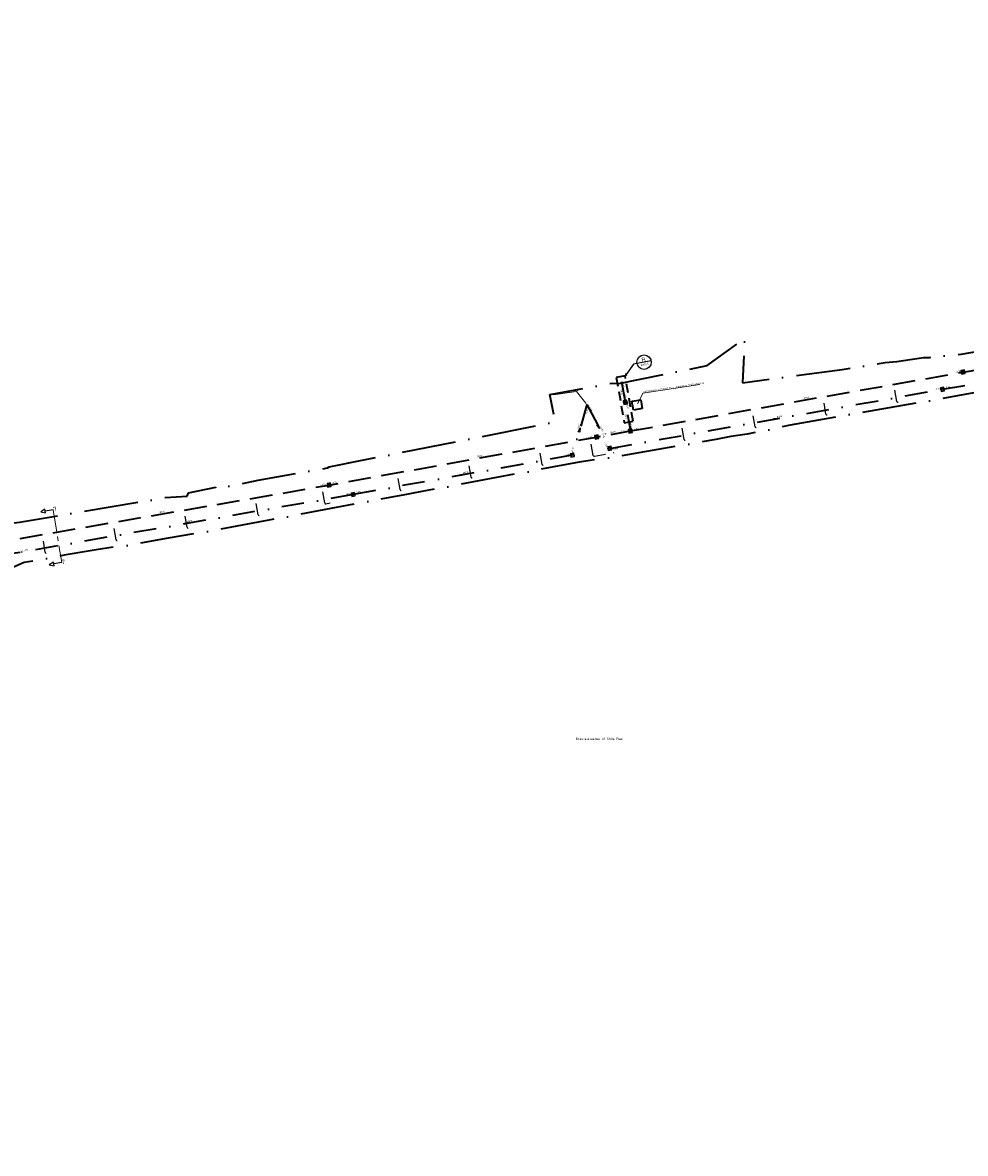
# Model space of a CAD drawing. Header units: metres. Extents: x 0 to 137602, y 0 to 467030.
# Tile 9 of 23: x 134515 to 134724, y 466437 to 466687. Entities that reach past the tile are written whole.
import ezdxf
from ezdxf import colors
from ezdxf.entities.mleader import LeaderData, LeaderLine
from ezdxf.enums import TextEntityAlignment as Align
from ezdxf.math import Vec2, Vec3

# ---------------------------------------------------------------- set-up
doc = ezdxf.new("R2010")
doc.units = ezdxf.units.M
for name, pattern in [('AL-DETAILS', [5.2, 2, -1.2, 2]), ('HIDDENX2', [0.75, 0.5, -0.25]), ('RI-HWA', [7.4, 5, -2.4]), ('RI-HWA_KOLKAANSLUITING', [4.3, 2.5, -1.8]), ('RI-VWA', [11, 5, -3, 0, -3]), ('XX-CENTER', [8, 5, -1, 1, -1]), ('XX-HIDDEN', [4, 2, -2]), ('XX-PROJECTGRENS', [18, 12, -3, 0, -3])]:
    doc.linetypes.add(name, pattern=pattern)
for name, color, linetype, lineweight in [('B-WE-RI-GWA_RIOOLPUT-T18', 10, 'Continuous', 18), ('N-WE-KG-GRENS_PROJECT-G', 7, 'XX-PROJECTGRENS', 35), ('N-WE-OG-BEBOUWING_STRAATNAAM-T25', 7, 'Continuous', 25), ('N-WE-VH-MATERIAALGRENS-G', 7, 'XX-HIDDEN', 35), ('N-WE-VH-VERHARDING-T18', 10, 'Continuous', 18), ('X-XX-AL-VERWIJZING-S', 7, 'Continuous', 25), ('X-XX-AL-VERWIJZING_DETAIL-G', 7, 'AL-DETAILS', 35), ('X-XX-AL-VERWIJZING_DOORSNEDE-G', 7, 'XX-CENTER', 18)]:
    doc.layers.add(name, color=color, linetype=linetype, lineweight=lineweight)
for name, color, linetype, lineweight, true_color in [('N-WE-RI-HWA_KOLKAANSLUITING-G', 150, 'RI-HWA_KOLKAANSLUITING', 25, 0x007fff), ('N-WE-RI-HWA_RIOOLPUT_INSPECTIEPUT_BETON-S', 150, 'Continuous', 25, 0x007fff), ('N-WE-RI-HWA_RIOOLPUT_OVERSTORTPUT_BETON-S', 150, 'Continuous', 25, 0x007fff), ('N-WE-RI-HWA_STROOMRICHTING-S', 150, 'Continuous', 25, 0x007fff), ('N-WE-RI-HWA_TRANSPORTLEIDING-G', 150, 'RI-HWA', 35, 0x007fff), ('N-WE-RI-VWA-G', 20, 'RI-VWA', 35, 0xff3f00), ('N-WE-RI-VWA_RIOOLPUT_INSPECTIEPUT-S', 20, 'Continuous', 25, 0xff3f00), ('N-WE-RI-VWA_STROOMRICHTING-S', 20, 'Continuous', 25, 0xff3f00)]:
    doc.layers.add(name, color=color, linetype=linetype, lineweight=lineweight, true_color=true_color)
doc.styles.add('NLCS-ISO', font='NLCS-ISO.ttf')
doc.styles.add('NLCS-ISO-M200-T18', font='NLCS-ISO.ttf', dxfattribs={"height": 0.36})
doc.styles.add('NLCS-ISO-M200-T25', font='NLCS-ISO.ttf', dxfattribs={"height": 0.5})

# ---------------------------------------------------------------- blocks, each defined once
blk = doc.blocks.new('SAL-VERWIJZING_DOORSNEDE_LINKS-SO')
for p, q in [((-9, 2), (-14, 0)), ((-14, 0), (-9, -2)), ((-9, -2), (-9, 2)), ((0, 0), (-9, 0))]:
    blk.add_line(p, q)
at = {"lineweight": 50, "style": 'NLCS-ISO'}
blk.add_attdef('...', text='', height=5, dxfattribs=at).set_placement((0, 0.5), align=Align.MIDDLE_LEFT)
blk = doc.blocks.new('N-SRI-PUT_BETON-SO')
blk.add_hatch(color=256).paths.add_polyline_path([(1.4, 1.4, 0.664858), (-2, 0), (-2, 0, 0.196534), (-1.4, -1.4)])
at = {"lineweight": -3, "flags": 128}
blk.add_lwpolyline([(2, -2), (2, 2), (-2, 2), (-2, -2)], close=True, dxfattribs=at)
at = {"lineweight": -3}
blk.add_circle((0, 0), 2, dxfattribs=at)
blk = doc.blocks.new('*U162')
at = {"ltscale": 0.1}
blk.add_hatch(color=256, dxfattribs=at).paths.add_polyline_path([(2.5, 0), (-2.5, -0.8), (-2.5, 0.8)])
at = {"ltscale": 0.1, "flags": 128}
blk.add_lwpolyline([(2.5, 0), (-2.5, -0.8), (-2.5, 0.8)], close=True, dxfattribs=at)
at = {"ltscale": 0.1, "style": 'NLCS-ISO'}
for tag, p in [('MAT', (-1, 0.5)), ('BOBL', (-178.7, -3.2))]:
    blk.add_attdef(tag, text='', height=1.8, dxfattribs=at).set_placement(p, align=Align.BOTTOM_RIGHT)
for tag, p in [('DIA', (1, 0.5)), ('BOBR', (179.1, 0))]:
    blk.add_attdef(tag, text='', height=1.8, dxfattribs=at).set_placement(p, align=Align.BOTTOM_LEFT)
blk.add_attdef('JVA', text='', height=1.8, dxfattribs=at).set_placement((0, -1), align=Align.TOP_CENTER)
blk = doc.blocks.new('*U163')
at = {"ltscale": 0.1}
blk.add_hatch(color=256, dxfattribs=at).paths.add_polyline_path([(2.5, 0), (-2.5, -0.8), (-2.5, 0.8)])
at = {"ltscale": 0.1, "flags": 128}
blk.add_lwpolyline([(2.5, 0), (-2.5, -0.8), (-2.5, 0.8)], close=True, dxfattribs=at)
at = {"ltscale": 0.1, "style": 'NLCS-ISO'}
for tag, p in [('BOBL', (-18.7, 0)), ('MAT', (-1, 0.5))]:
    blk.add_attdef(tag, text='', height=1.8, dxfattribs=at).set_placement(p, align=Align.BOTTOM_RIGHT)
for tag, p in [('DIA', (1, 0.5)), ('BOBR', (18.9, -3.2))]:
    blk.add_attdef(tag, text='', height=1.8, dxfattribs=at).set_placement(p, align=Align.BOTTOM_LEFT)
blk.add_attdef('JVA', text='', height=1.8, dxfattribs=at).set_placement((0, -1), align=Align.TOP_CENTER)
blk = doc.blocks.new('*U164')
at = {"ltscale": 0.1}
blk.add_hatch(color=256, dxfattribs=at).paths.add_polyline_path([(2.5, 0), (-2.5, -0.8), (-2.5, 0.8)])
at = {"ltscale": 0.1, "flags": 128}
blk.add_lwpolyline([(2.5, 0), (-2.5, -0.8), (-2.5, 0.8)], close=True, dxfattribs=at)
at = {"ltscale": 0.1, "style": 'NLCS-ISO'}
for tag, p in [('BOBL', (-178.8, 0)), ('MAT', (-1, 0.5))]:
    blk.add_attdef(tag, text='', height=1.8, dxfattribs=at).set_placement(p, align=Align.BOTTOM_RIGHT)
for tag, p in [('DIA', (1, 0.5)), ('BOBR', (179.1, 0))]:
    blk.add_attdef(tag, text='', height=1.8, dxfattribs=at).set_placement(p, align=Align.BOTTOM_LEFT)
blk.add_attdef('JVA', text='', height=1.8, dxfattribs=at).set_placement((0, -1), align=Align.TOP_CENTER)
blk = doc.blocks.new('*U168')
at = {"ltscale": 0.1}
blk.add_hatch(color=256, dxfattribs=at).paths.add_polyline_path([(2.5, 0), (-2.5, -0.8), (-2.5, 0.8)])
at = {"ltscale": 0.1, "flags": 128}
blk.add_lwpolyline([(2.5, 0), (-2.5, -0.8), (-2.5, 0.8)], close=True, dxfattribs=at)
at = {"ltscale": 0.1, "style": 'NLCS-ISO'}
for tag, p in [('BOBL', (-20.5, 0)), ('MAT', (-1, 0.5))]:
    blk.add_attdef(tag, text='', height=1.8, dxfattribs=at).set_placement(p, align=Align.BOTTOM_RIGHT)
for tag, p in [('DIA', (1, 0.5)), ('BOBR', (18.9, -3.2))]:
    blk.add_attdef(tag, text='', height=1.8, dxfattribs=at).set_placement(p, align=Align.BOTTOM_LEFT)
blk.add_attdef('JVA', text='', height=1.8, dxfattribs=at).set_placement((0, -1), align=Align.TOP_CENTER)
blk = doc.blocks.new('*U173')
at = {"ltscale": 0.1}
blk.add_hatch(color=256, dxfattribs=at).paths.add_polyline_path([(2.5, 0), (-2.5, -0.8), (-2.5, 0.8)])
at = {"ltscale": 0.1, "flags": 128}
blk.add_lwpolyline([(2.5, 0), (-2.5, -0.8), (-2.5, 0.8)], close=True, dxfattribs=at)
at = {"ltscale": 0.1, "style": 'NLCS-ISO'}
for tag, p in [('BOBL', (-114.9, 0)), ('MAT', (-1, 0.5))]:
    blk.add_attdef(tag, text='', height=1.8, dxfattribs=at).set_placement(p, align=Align.BOTTOM_RIGHT)
for tag, p in [('DIA', (1, 0.5)), ('BOBR', (115.1, 0))]:
    blk.add_attdef(tag, text='', height=1.8, dxfattribs=at).set_placement(p, align=Align.BOTTOM_LEFT)
blk.add_attdef('JVA', text='', height=1.8, dxfattribs=at).set_placement((0, -1), align=Align.TOP_CENTER)
blk = doc.blocks.new('*U172')
at = {"ltscale": 0.1}
blk.add_hatch(color=256, dxfattribs=at).paths.add_polyline_path([(2.5, 0), (-2.5, -0.8), (-2.5, 0.8)])
at = {"ltscale": 0.1, "flags": 128}
blk.add_lwpolyline([(2.5, 0), (-2.5, -0.8), (-2.5, 0.8)], close=True, dxfattribs=at)
at = {"ltscale": 0.1, "style": 'NLCS-ISO'}
for tag, p in [('BOBL', (-178.8, 0)), ('MAT', (-1, 0.5))]:
    blk.add_attdef(tag, text='', height=1.8, dxfattribs=at).set_placement(p, align=Align.BOTTOM_RIGHT)
for tag, p in [('DIA', (1, 0.5)), ('BOBR', (179.1, 0))]:
    blk.add_attdef(tag, text='', height=1.8, dxfattribs=at).set_placement(p, align=Align.BOTTOM_LEFT)
blk.add_attdef('JVA', text='', height=1.8, dxfattribs=at).set_placement((0, -1), align=Align.TOP_CENTER)
blk = doc.blocks.new('N-SRI-PUT_OVERSTORT-SO')
at = {"ltscale": 0.1}
blk.add_hatch(color=256, dxfattribs=at).paths.add_polyline_path([(0, 2), (-2, 0), (2, 0)])
for p, q in [((0, 2), (-2, 0)), ((0, 2), (0, -2)), ((0, 2), (2, 0)), ((2, 0), (-2, 0))]:
    blk.add_line(p, q, dxfattribs=at)
at = {"lineweight": -3, "flags": 128}
blk.add_lwpolyline([(-2, -2), (2, -2), (2, 2), (-2, 2)], close=True, dxfattribs=at)
at = {"ltscale": 0.1, "flags": 128}
blk.add_lwpolyline([(0, 2), (-2, 0), (2, 0)], close=True, dxfattribs=at)
at = {"linetype": 'HIDDENX2', "lineweight": -3, "ltscale": 0.25}
blk.add_circle((0, 0), 2, dxfattribs=at)
blk = doc.blocks.new('SAL-VERWIJZING_DETAIL_LINKSONDER-SO')
for p, q in [((0.7, 2.1), (0, 0)), ((0, 0), (2.1, 0.7)), ((2.1, 0.7), (0.7, 2.1)), ((11.3, 11.3), (1.4, 1.4)), ((31.3, 11.3), (11.3, 11.3))]:
    blk.add_line(p, q)
blk.add_circle((23.3, 11.3), 8)
at = {"lineweight": 50, "style": 'NLCS-ISO'}
blk.add_attdef('...', text='', height=5, dxfattribs=at).set_placement((23.3, 10), align=Align.BOTTOM_CENTER)
at = {"lineweight": 25, "style": 'NLCS-ISO'}
blk.add_attdef('..', text='', height=2.5, dxfattribs=at).set_placement((23.3, 10.1), align=Align.TOP_CENTER)
blk = doc.blocks.new('*U384')
at = {"ltscale": 0.1, "insert": (0, 1.2), "char_height": 1.8, "attachment_point": 8, "style": 'NLCS-ISO'}
blk.add_mtext_dynamic_manual_height_columns('%%C600', width=10.634, gutter_width=1.8, heights=[0], dxfattribs=at)
at = {"ltscale": 0.1, "style": 'NLCS-ISO'}
blk.add_attdef('BOBL', text='', height=1.8, dxfattribs=at).set_placement((-190.2, 0), align=Align.BOTTOM_RIGHT)
blk.add_attdef('BOBR', text='', height=1.8, dxfattribs=at).set_placement((167.7, 0), align=Align.BOTTOM_LEFT)
blk = doc.blocks.new('*U387')
at = {"ltscale": 0.1, "insert": (0, 1.2), "char_height": 1.8, "attachment_point": 8, "style": 'NLCS-ISO'}
blk.add_mtext_dynamic_manual_height_columns('%%C600', width=10.634, gutter_width=1.8, heights=[0], dxfattribs=at)
at = {"ltscale": 0.1, "style": 'NLCS-ISO'}
blk.add_attdef('BOBL', text='', height=1.8, dxfattribs=at).set_placement((-7.2, 0), align=Align.BOTTOM_RIGHT)
blk.add_attdef('BOBR', text='', height=1.8, dxfattribs=at).set_placement((7.5, 0), align=Align.BOTTOM_LEFT)
blk = doc.blocks.new('*U388')
at = {"ltscale": 0.1, "insert": (0, 1.2), "char_height": 1.8, "attachment_point": 8, "style": 'NLCS-ISO'}
blk.add_mtext_dynamic_manual_height_columns('%%C600', width=10.634, gutter_width=1.8, heights=[0], dxfattribs=at)
at = {"ltscale": 0.1, "style": 'NLCS-ISO'}
blk.add_attdef('BOBL', text='', height=1.8, dxfattribs=at).set_placement((-3, -3.2), align=Align.BOTTOM_RIGHT)
blk.add_attdef('BOBR', text='', height=1.8, dxfattribs=at).set_placement((5.1, -3.2), align=Align.BOTTOM_LEFT)
blk = doc.blocks.new('*U389')
at = {"ltscale": 0.1, "insert": (0, 1.2), "char_height": 1.8, "attachment_point": 8, "style": 'NLCS-ISO'}
blk.add_mtext_dynamic_manual_height_columns('%%C600', width=10.634, gutter_width=1.8, heights=[0], dxfattribs=at)
at = {"ltscale": 0.1, "style": 'NLCS-ISO'}
blk.add_attdef('BOBL', text='', height=1.8, dxfattribs=at).set_placement((-7.2, -3.2), align=Align.BOTTOM_RIGHT)
blk.add_attdef('BOBR', text='', height=1.8, dxfattribs=at).set_placement((7.5, -3.2), align=Align.BOTTOM_LEFT)

msp = doc.modelspace()

# ---------------------------------------------------------------- linework, layer by layer
at = {"layer": 'N-WE-KG-GRENS_PROJECT-G', "flags": 128}
msp.add_lwpolyline([(133942.152, 466524.013), (133955.533, 466522.507), (133956.145, 466521.626), (133962.811, 466521.355), (133963.543, 466522.67), (133965.054, 466522.563), (133965.551, 466521.193), (133981.5, 466520.334), (133981.565, 466520.896), (133982.028, 466520.86), (133994.134, 466520.33), (133994.151, 466519.671), (134009.067, 466519.478), (134013.911, 466519.512), (134027.732, 466519.636), (134028.693, 466519.554), (134034.796, 466519.611), (134050.86, 466519.659), (134068.501, 466520.152), (134071.254, 466520.237), (134077.26, 466520.692), (134094.041, 466522.635), (134101.385, 466523.282), (134101.428, 466523.91), (134128.995, 466527.092), (134141.938, 466528.627), (134148.421, 466529.392), (134148.476, 466529.087), (134157.108, 466530.24), (134157.762, 466530.339), (134157.953, 466529.076), (134163.706, 466529.946), (134172.69, 466531.055), (134201.838, 466535.069), (134202.197, 466534.878), (134203.304, 466535.042), (134208.161, 466535.722), (134214.682, 466536.673), (134215.15, 466536.846), (134235.766, 466539.754), (134239.587, 466540.449), (134251.117, 466542.218), (134251.536, 466542.09), (134264.479, 466543.833), (134264.487, 466544.317), (134273.56, 466545.641), (134273.608, 466545.287), (134285.679, 466546.863), (134299.118, 466548.971), (134309.192, 466550.345), (134329.805, 466553.659), (134341.526, 466555.206), (134346.97, 466556.112), (134351.977, 466556.025), (134358.949, 466556.887), (134359.186, 466557.313), (134365.426, 466557.917), (134389.225, 466560.758), (134395.395, 466561.519), (134400.633, 466562.019), (134418.638, 466563.907), (134426.404, 466566.343), (134432.472, 466567.14), (134437.532, 466567.422), (134444.848, 466568.25), (134448.277, 466568.388), (134484.594, 466572.762), (134486.539, 466572.966), (134490.599, 466573.546), (134498.499, 466574.536), (134514.318, 466576.701), (134542.397, 466581.367), (134546.702, 466582.122), (134551.593, 466582.441), (134551.871, 466583.179), (134557.906, 466584.406), (134558.276, 466584.115), (134567.36, 466586.004), (134582.717, 466588.715), (134583.108, 466588.972), (134590.444, 466590.398), (134630.038, 466598.271), (134633.264, 466598.923), (134632.087, 466604.993), (134646.051, 466607.537), (134647.414, 466607.429), (134666.972, 466611.405), (134675.342, 466617.463), (134674.819, 466607.593), (134696.995, 466610.537), (134702.172, 466611.327), (134706.525, 466612.071), (134709.085, 466612.323), (134712.087, 466612.776), (134715, 466613.203), (134716.349, 466613.229), (134723.364, 466613.968), (134738.981, 466616.639), (134746.062, 466617.28), (134746.09, 466616.641), (134760.121, 466618.861), (134759.993, 466619.829), (134768.446, 466621.137), (134784.615, 466623.738), (134787.541, 466625.072), (134796.772, 466626.479), (134796.899, 466625.715), (134813.878, 466628.545), (134820.226, 466629.584), (134847.68, 466634.234), (134881.79, 466639.204), (134881.926, 466639.532), (134884.43, 466640.009), (134893.797, 466641.711), (134903.085, 466643.328), (134904.138, 466643.527), (134920.265, 466646.374), (134921.332, 466646.578), (134937.367, 466649.518), (134938.501, 466649.708), (134961.555, 466654.096), (134967.764, 466655.262), (134974.722, 466656.563), (134984.23, 466658.491), (134992.023, 466659.998), (134995.809, 466660.766), (135000.442, 466661.693), (135009.695, 466663.648), (135010.659, 466663.869), (135018.832, 466665.618), (135021.92, 466666.314), (135034.093, 466668.943), (135034.161, 466668.769), (135043.8, 466670.832), (135059.084, 466674.02), (135068.771, 466676.078), (135083.089, 466679.034), (135091.902, 466680.993), (135097.488, 466682.166), (135104.831, 466683.651), (135116.534, 466686.231), (135119.892, 466686.792), (135126.3, 466688.013), (135127.347, 466688.196), (135130.448, 466688.891), (135135.602, 466689.887), (135140.19, 466691.518), (135166.592, 466696.94), (135182.368, 466700.724), (135201.902, 466704.748), (135203.941, 466705.082), (135209.867, 466705.957), (135217.801, 466707.782), (135228.821, 466709.933), (135242.391, 466712.598), (135277.698, 466719.723), (135279.457, 466720.111), (135279.55, 466721.578), (135288.178, 466723.073), (135350.963, 466735.305), (135501.986, 466763.685), (135501.162, 466761.839), (135525.132, 466766.833), (135533.639, 466768.672), (135569.042, 466775.188), (135582.767, 466777.378), (135584.022, 466777.634), (135585.675, 466776.264, 0.0191796), (135652.451, 466792.01), (135652.891, 466793.457), (135660.981, 466795.919), (135661.574, 466796.074), (135664.481, 466796.836), (135665.946, 466796.651), (135673.558, 466799.328), (135680.977, 466801.739), (135687.276, 466804.201), (135692.547, 466806.295), (135705.432, 466809.743), (135712.094, 466810.706), (135728.145, 466817.035), (135760.285, 466825.832), (135773.458, 466829.179), (135789.116, 466834.08), (135813.029, 466842.892), (135823.352, 466846.718), (135839.426, 466852.91), (135860.96, 466860.89), (135867.928, 466863.26), (135895.199, 466872.784), (135899.312, 466861.8), (135873.359, 466852.082), (135873.188, 466848.843), (135867.814, 466846.669), (135856.104, 466842.036), (135847.253, 466838.505), (135830.033, 466832.514), (135818.854, 466828.652), (135812.865, 466826.949), (135808.959, 466825.804), (135805.053, 466824.658), (135770.731, 466814.307), (135766.971, 466812.016), (135761.879, 466808.079), (135757.591, 466807.133), (135743.839, 466803.566), (135724.075, 466798.35), (135721.275, 466798.229), (135720.422, 466801.401), (135715.133, 466799.834), (135698.553, 466794.754), (135698.279, 466793.693), (135686.038, 466790.352), (135686.038, 466789.248), (135686.038, 466787.562), (135681.985, 466786.092), (135677.719, 466785.319), (135623.458, 466770.711), (135607.41, 466767.662), (135584.355, 466763.142), (135577.091, 466761.475), (135570.47, 466760.803), (135524.714, 466753.103), (135522.642, 466752.878), (135515.666, 466751.661), (135498.388, 466748.218), (135460.498, 466741.759), (135438.515, 466737.953), (135402.134, 466731.048), (135401.842, 466732.671), (135396.111, 466731.637), (135390.927, 466730.659), (135374.008, 466727.423), (135342.463, 466720.896), (135337.831, 466720.249), (135332.781, 466719.412), (135316.41, 466716.549), (135312.764, 466716.512), (135301.04, 466714.003), (135296.667, 466713.077), (135288.078, 466711.338), (135288.031, 466710.414), (135288.066, 466708.643), (135283.612, 466707.738), (135244.114, 466700.084), (135242.59, 466702.114), (135218.779, 466697.088), (135216.4, 466696.736), (135207.126, 466694.996), (135197.842, 466693.22), (135196.987, 466690.777), (135188.214, 466689.009), (135186.218, 466690.919), (135157.953, 466685.339), (135157.545, 466682.623), (135152.388, 466681.564), (135151.517, 466683.806), (135135.729, 466680.62), (135134.464, 466677.149), (135128.184, 466675.854), (135125.788, 466678.571), (135109.606, 466675.114), (135107.871, 466673.543), (135107.871, 466672.134), (135099.469, 466670.442), (135080.265, 466666.625), (135079.406, 466666.151), (135069.61, 466664.202), (135057.638, 466661.759), (135035.803, 466657.155), (135033.723, 466658.689), (135013.618, 466654.679), (135014.198, 466652.086), (135012.612, 466651.731), (135012.176, 466654.16), (134999.525, 466651.581), (134981.058, 466648.065), (134978.74, 466647.609), (134978.586, 466647.723), (134973.29, 466646.777), (134967.912, 466645.754), (134966.071, 466645.409), (134952.75, 466642.776), (134952.592, 466643.577), (134951.246, 466643.315), (134944.955, 466642.097), (134940.872, 466641.345), (134939.907, 466640.789), (134925.329, 466637.906), (134925.171, 466637.877), (134925.333, 466636.966), (134925.553, 466635.733), (134922.159, 466635.157), (134921.983, 466636.201), (134920.712, 466635.973), (134906.644, 466633.431), (134906.509, 466633.768), (134899.927, 466632.517), (134896.041, 466630.574), (134862.297, 466626.202), (134861.423, 466623.924), (134854.723, 466622.819), (134853.222, 466624.597), (134834.721, 466621.381), (134818.755, 466618.638), (134803.128, 466616.182), (134801.097, 466614.744), (134787.48, 466613.242), (134768.983, 466610.888), (134755.14, 466609.258), (134754.957, 466609.237), (134754.786, 466610.217), (134731.872, 466606.359), (134713.4, 466603.055), (134699.607, 466600.717), (134685.428, 466598.156), (134675.878, 466596.194), (134672.276, 466595.656), (134668.91, 466595.016), (134645.926, 466591.058), (134638.577, 466590.001), (134611.474, 466584.899), (134601.717, 466583.131), (134600.6, 466582.901), (134592.762, 466581.44), (134575.118, 466578.109), (134569.726, 466577.127), (134558.057, 466574.923), (134547.369, 466573.132), (134538.23, 466571.522), (134531.355, 466570.551), (134524.272, 466569.346), (134519.026, 466568.326), (134515.39, 466567.719), (134505.384, 466563.341), (134500.986, 466562.643), (134495.881, 466561.909), (134495.823, 466562.312), (134492.204, 466563.642), (134484.398, 466562.518), (134478.905, 466561.786), (134469.843, 466560.533), (134464.536, 466559.742), (134456.919, 466558.745), (134448.033, 466557.687), (134433.208, 466556.61), (134412.104, 466554.577), (134407.553, 466554.101), (134387.467, 466551.741), (134381.785, 466550.955), (134364.962, 466548.659), (134360.191, 466548.481), (134354.944, 466547.628), (134324.113, 466542.837), (134319.685, 466541.923), (134312.466, 466540.844), (134307.061, 466539.9), (134305.527, 466540.739), (134283.993, 466537.831), (134278.004, 466536.268), (134260.392, 466533.941), (134253.899, 466532.65), (134244.867, 466531.618), (134227.961, 466528.835), (134196.876, 466524.748), (134191.294, 466524.652), (134189.441, 466519.487), (134180.543, 466523.251), (134138.079, 466517.961), (134135.279, 466517.668), (134120.646, 466515.791), (134115.858, 466514.998), (134094.415, 466512.788), (134094.483, 466512.133), (134077.905, 466510.692), (134056.132, 466509.19), (134043.898, 466509.02), (134033.049, 466509.242), (134023.923, 466509.529), (134011.048, 466510.262), (134011.12, 466510.989), (133978.031, 466511.971), (133977.492, 466511.386), (133976.525, 466511.415), (133970.93, 466511.61), (133940.859, 466512.853), (133936.339, 466513.04), (133926.354, 466513.566), (133918.767, 466513.929), (133914.845, 466514.016), (133909.555, 466514.279), (133907.78, 466514.373), (133898.183, 466514.701), (133889.291, 466514.99), (133877.411, 466515.387), (133865.169, 466516.189), (133858.598, 466516.511), (133853.557, 466516.784), (133840.824, 466517.534), (133833.647, 466517.757), (133833.706, 466517.421), (133832.853, 466517.458), (133826.979, 466517.575), (133808.076, 466518.296), (133803.308, 466518.179), (133802.56, 466518.555), (133780.072, 466520.153), (133779.6, 466519.291), (133774.066, 466519.538), (133773.735, 466520.559), (133740.527, 466522.642), (133713.376, 466524.159), (133705.703, 466524.636), (133705.709, 466526.266), (133685.059, 466527.583), (133660.563, 466529.253), (133639.129, 466529.346), (133622.453, 466530.286), (133616.388, 466530.543), (133614.494, 466530.624), (133604.393, 466531.597), (133597.464, 466531.465), (133574.3, 466531.955), (133566.695, 466531.543), (133561.32, 466531.616), (133554.142, 466531.627), (133545.309, 466531.719), (133535.509, 466531.795), (133530.483, 466531.897), (133499.098, 466532.845), (133498.91, 466530.624), (133497.604, 466522.359), (133448.566, 466524.379), (133448.421, 466522.59), (133414.567, 466524.034), (133414.497, 466533.241), (133401.904, 466533.723), (133353.812, 466535.745), (133352.26, 466536.139), (133333.107, 466536.524), (133333.343, 466545.829), (133369.152, 466544.714), (133381.325, 466544.396), (133400.699, 466543.637), (133404.005, 466543.551), (133435.456, 466542.61), (133435.456, 466542.277), (133451.526, 466541.628), (133467.883, 466541.235), (133477.659, 466542.034), (133509.103, 466541.442), (133515.138, 466541.284), (133519.939, 466540.992), (133525.525, 466540.798), (133532.518, 466540.097), (133548.147, 466539.778), (133548.297, 466540.601), (133555.22, 466540.722), (133564.265, 466540.558), (133565.06, 466540.188), (133570.074, 466540.025), (133574.07, 466539.875), (133576.623, 466539.795), (133577.163, 466540.007), (133601.21, 466539.677), (133602.809, 466541.635), (133610.483, 466541.448), (133611.878, 466539.353), (133618.8, 466539.154), (133622.331, 466538.943), (133622.362, 466539.485), (133627.247, 466539.274), (133627.305, 466538.709), (133642.487, 466537.733), (133654.92, 466537.235), (133674.71, 466536.649), (133674.766, 466536.962), (133682.638, 466536.639), (133685.084, 466535.631), (133701.924, 466534.36), (133703.6, 466534.856), (133708.504, 466534.396), (133731.895, 466532.391), (133737.992, 466531.942), (133749.854, 466530.901), (133752.15, 466530.77), (133756.921, 466530.655), (133767.535, 466530.109), (133779.853, 466530.016), (133787.77, 466529.934), (133810.905, 466528.967), (133832.384, 466528.238), (133837.192, 466527.837), (133897.841, 466525.036)], format="xyb", close=True, dxfattribs=at)
at = {"layer": 'N-WE-RI-HWA_KOLKAANSLUITING-G'}
for points in [[(134709.117, 466603.467), (134708.447, 466607.249)], [(134693.369, 466600.64), (134692.691, 466604.461)], [(134709.117, 466603.467), (134709.128, 466603.408), (134709.133, 466603.378), (134709.206, 466603.327)], [(134709.206, 466603.327), (134709.255, 466603.293), (134709.28, 466603.276), (134709.367, 466603.291)], [(134677.621, 466597.812), (134676.936, 466601.674)], [(134693.369, 466600.64), (134693.379, 466600.581), (134693.385, 466600.551), (134693.458, 466600.5)], [(134693.458, 466600.5), (134693.507, 466600.466), (134693.531, 466600.448), (134693.619, 466600.464)], [(134661.863, 466595.04), (134661.181, 466598.887)], [(134677.621, 466597.812), (134677.631, 466597.753), (134677.636, 466597.724), (134677.709, 466597.673)], [(134677.709, 466597.673), (134677.758, 466597.639), (134677.783, 466597.621), (134677.871, 466597.637)], [(134641.712, 466591.494), (134641.037, 466595.304)], [(134661.863, 466595.04), (134661.873, 466594.981), (134661.878, 466594.952), (134661.951, 466594.901)], [(134661.951, 466594.901), (134662, 466594.866), (134662.025, 466594.849), (134662.113, 466594.865)], [(134630.347, 466589.491), (134629.669, 466593.264)], [(134641.962, 466591.318), (134646.352, 466592.106)], [(134614.598, 466586.67), (134613.92, 466590.437)], [(134630.347, 466589.491), (134630.358, 466589.432), (134630.363, 466589.402), (134630.436, 466589.352)], [(134630.436, 466589.352), (134630.485, 466589.317), (134630.51, 466589.3), (134630.597, 466589.316)], [(134641.712, 466591.494), (134641.723, 466591.435), (134641.728, 466591.405), (134641.801, 466591.354)], [(134641.801, 466591.354), (134641.85, 466591.32), (134641.875, 466591.303), (134641.962, 466591.318)], [(134598.842, 466583.882), (134598.172, 466587.611)], [(134614.598, 466586.67), (134614.608, 466586.611), (134614.614, 466586.582), (134614.687, 466586.531)], [(134582.101, 466580.931), (134581.453, 466584.622)], [(134614.687, 466586.531), (134614.736, 466586.497), (134614.76, 466586.479), (134614.848, 466586.495)], [(134567.33, 466578.325), (134566.672, 466582.069)], [(134598.842, 466583.882), (134598.853, 466583.823), (134598.858, 466583.793), (134598.931, 466583.742)], [(134598.931, 466583.742), (134598.981, 466583.708), (134599.005, 466583.691), (134599.093, 466583.707)], [(134551.573, 466575.546), (134550.906, 466579.346)], [(134582.101, 466580.931), (134582.112, 466580.872), (134582.117, 466580.842), (134582.19, 466580.791)], [(134582.19, 466580.791), (134582.239, 466580.757), (134582.264, 466580.739), (134582.351, 466580.755)], [(134582.351, 466580.755), (134583.336, 466580.928)], [(134567.33, 466578.325), (134567.34, 466578.266), (134567.345, 466578.236), (134567.418, 466578.185)], [(134567.418, 466578.185), (134567.467, 466578.15), (134567.492, 466578.133), (134567.579, 466578.149)], [(134535.816, 466572.767), (134535.139, 466576.622)], [(134551.573, 466575.546), (134551.583, 466575.487), (134551.588, 466575.457), (134551.661, 466575.406)], [(134551.661, 466575.406), (134551.71, 466575.371), (134551.735, 466575.354), (134551.823, 466575.37)], [(134520.061, 466569.991), (134519.425, 466573.908)], [(134535.816, 466572.767), (134535.826, 466572.707), (134535.832, 466572.678), (134535.904, 466572.627)], [(134535.904, 466572.627), (134535.954, 466572.592), (134535.978, 466572.575), (134536.066, 466572.591)], [(134520.061, 466569.991), (134520.071, 466569.931), (134520.076, 466569.902), (134520.148, 466569.85)], [(134520.148, 466569.85), (134520.197, 466569.815), (134520.221, 466569.797), (134520.309, 466569.811)]]:
    msp.add_lwpolyline(points, dxfattribs=at)
at = {"layer": 'N-WE-RI-HWA_TRANSPORTLEIDING-G', "flags": 128}
for points in [[(134649.941, 466596.899), (134723.795, 466609.964), (134797.747, 466622.455), (134871.705, 466634.874), (134945.499, 466648.271), (135019.017, 466663.084), (135092.412, 466678.512), (135115.2, 466683.128)], [(134648, 466607.848), (134648.815, 466603.254), (134649.941, 466596.902)], [(134360.294, 466554.055), (134434.832, 466562.344), (134509.171, 466572.137), (134583.075, 466584.902), (134642.452, 466595.557), (134649.941, 466596.902)]]:
    msp.add_lwpolyline(points, dxfattribs=at)
at = {"layer": 'N-WE-RI-VWA-G'}
for points in [[(134640.313, 466602.75), (134645.377, 466593.046), (134719.225, 466606.139), (134793.167, 466618.695), (134867.109, 466631.244), (134940.914, 466644.575), (135014.464, 466659.232), (135087.847, 466674.715), (135159.405, 466689.153), (135232.919, 466704.01), (135306.488, 466718.586), (135380.068, 466733.109), (135453.857, 466746.506), (135527.766, 466759.251), (135601.55, 466772.668), (135674.172, 466791.316), (135745.999, 466812.902), (135806.035, 466829.971), (135849.995, 466847.124), (135851.605, 466842.824)], [(134640.313, 466602.75), (134637.062, 466591.524), (134588.414, 466582.806), (134514.503, 466569.964), (134440.199, 466559.896), (134365.141, 466552.313)]]:
    msp.add_lwpolyline(points, dxfattribs=at)
at = {"layer": 'N-WE-VH-MATERIAALGRENS-G'}
msp.add_lwpolyline([(134650.304, 466603.501), (134652.277, 466603.828), (134652.604, 466601.855), (134650.631, 466601.528)], close=True, dxfattribs=at)
at = {"layer": 'X-XX-AL-VERWIJZING_DETAIL-G'}
msp.add_lwpolyline([(134646.82, 466608.774), (134648.595, 466598.735), (134650.57, 466599.084), (134648.79, 466609.123)], close=True, dxfattribs=at)
at = {"layer": 'X-XX-AL-VERWIJZING_DOORSNEDE-G'}
msp.add_lwpolyline([(134521.821, 466579.414), (134523.726, 466567.688)], dxfattribs=at)

# ---------------------------------------------------------------- block references
at = {"layer": 'N-WE-RI-HWA_RIOOLPUT_INSPECTIEPUT_BETON-S'}
for p, xscale, yscale, zscale, rotation in [((134723.795, 466609.964), 0.2, 0.2, 0.2, 9.771626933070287), ((134649.941, 466596.902), 0.2, 0.2, 0.2, 10.05392505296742), ((134642.452, 466595.557), 0.1999999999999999, 0.1999999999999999, 0.1999999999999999, 10.05392505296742), ((134583.075, 466584.902), 0.2, 0.2, 0.2, 9.976385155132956)]:
    msp.add_blockref('N-SRI-PUT_BETON-SO', p, dxfattribs=dict(at, xscale=xscale, yscale=yscale, zscale=zscale, rotation=rotation))
at = {"layer": 'N-WE-RI-HWA_RIOOLPUT_OVERSTORTPUT_BETON-S', "xscale": 0.2, "yscale": 0.2, "zscale": 0.2, "rotation": 10.05392505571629}
msp.add_blockref('N-SRI-PUT_OVERSTORT-SO', (134648.815, 466603.254), dxfattribs=at)
at = {"layer": 'N-WE-RI-HWA_STROOMRICHTING-S', "ltscale": 0.1}
for name, p, xscale, yscale, zscale, rotation, values in [('*U384', (134689.1, 466603.826), 0.2, 0.2, 0.2, 10.03206037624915, {'BOBL': '-2.36', 'BOBR': '-2.36'}), ('*U388', (134648.407, 466605.551), 0.2000000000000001, 0.2000000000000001, 0.2000000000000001, 100.0539250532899, {'BOBL': '-1.75', 'BOBR': '-1.75'}), ('*U389', (134649.378, 466600.078), 0.2000000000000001, 0.2000000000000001, 0.2000000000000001, 100.0539250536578, {'BOBL': '-2.36', 'BOBR': '-2.36'}), ('*U387', (134646.196, 466596.229), 0.2, 0.2, 0.2, 10.03206037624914, {'BOBL': '-2.76', 'BOBR': '-2.76'})]:
    msp.add_blockref(name, p, dxfattribs=dict(at, xscale=xscale, yscale=yscale, zscale=zscale, rotation=rotation)).add_auto_attribs(values)
at = {"layer": 'N-WE-RI-VWA_RIOOLPUT_INSPECTIEPUT-S'}
for p, xscale, yscale, zscale, rotation in [((134719.225, 466606.139), 0.1999999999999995, 0.1999999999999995, 0.1999999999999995, 10.05392505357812), ((134637.062, 466591.524), 0.1999999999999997, 0.1999999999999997, 0.1999999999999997, 10.15927440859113), ((134645.377, 466593.046), 0.1999999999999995, 0.1999999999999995, 0.1999999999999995, 10.05392505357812), ((134588.415, 466582.806), 0.1999999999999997, 0.1999999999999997, 0.1999999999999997, 10.15927440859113)]:
    msp.add_blockref('N-SRI-PUT_BETON-SO', p, dxfattribs=dict(at, xscale=xscale, yscale=yscale, zscale=zscale, rotation=rotation))
at = {"layer": 'N-WE-RI-VWA_STROOMRICHTING-S'}
ref = msp.add_blockref('*U164', (134756.196, 466612.417), dxfattribs=dict(at, xscale=0.2, yscale=0.2, zscale=0.2, rotation=9.637543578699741))
ref.add_attrib('DIA', '%%C400', dxfattribs={"layer": '0', "ltscale": 0.1, "height": 0.36, "rotation": 9.63754, "style": 'NLCS-ISO'}).set_placement((134756.376, 466612.549), align=Align.BOTTOM_LEFT)
ref.add_attrib('BOBL', '-1.74', dxfattribs={"layer": '0', "ltscale": 0.1, "height": 0.36, "rotation": 9.63754, "style": 'NLCS-ISO'}).set_placement((134720.936, 466606.429), align=Align.BOTTOM_RIGHT)
ref.add_attrib('BOBR', '-1.79', dxfattribs={"layer": '0', "ltscale": 0.1, "height": 0.36, "rotation": 9.63754, "style": 'NLCS-ISO'}).set_placement((134791.504, 466618.412), align=Align.BOTTOM_LEFT)
ref = msp.add_blockref('*U162', (134682.301, 466599.592), dxfattribs=dict(at, xscale=0.2, yscale=0.2, zscale=0.2, rotation=10.05392505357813))
ref.add_attrib('DIA', '%%C400', dxfattribs={"layer": '0', "ltscale": 0.1, "height": 0.36, "rotation": 10.05393, "style": 'NLCS-ISO'}).set_placement((134682.481, 466599.725), align=Align.BOTTOM_LEFT)
ref.add_attrib('BOBL', '-1.69', dxfattribs={"layer": '0', "ltscale": 0.1, "height": 0.36, "rotation": 10.05393, "style": 'NLCS-ISO'}).set_placement((134647.22, 466592.714), align=Align.BOTTOM_RIGHT)
ref.add_attrib('BOBR', '-1.74', dxfattribs={"layer": '0', "ltscale": 0.1, "height": 0.36, "rotation": 10.05393, "style": 'NLCS-ISO'}).set_placement((134717.565, 466605.844), align=Align.BOTTOM_LEFT)
ref = msp.add_blockref('*U168', (134638.688, 466597.137), dxfattribs=dict(at, xscale=0.2000000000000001, yscale=0.2000000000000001, zscale=0.2000000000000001, rotation=73.85205392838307))
ref.add_attrib('DIA', '%%C315', dxfattribs={"layer": '0', "ltscale": 0.1, "height": 0.36, "rotation": 73.85205, "style": 'NLCS-ISO'}).set_placement((134638.647, 466597.357), align=Align.BOTTOM_LEFT)
ref.add_attrib('BOBL', '-2.87', dxfattribs={"layer": '0', "ltscale": 0.1, "height": 0.36, "rotation": 73.85205, "style": 'NLCS-ISO'}).set_placement((134637.545, 466593.19), align=Align.BOTTOM_RIGHT)
ref.add_attrib('BOBR', '-2.87', dxfattribs={"layer": '0', "ltscale": 0.1, "height": 0.36, "rotation": 73.85205, "style": 'NLCS-ISO'}).set_placement((134640.363, 466600.594), align=Align.BOTTOM_LEFT)
ref = msp.add_blockref('*U163', (134642.845, 466597.898), dxfattribs=dict(at, xscale=0.2000000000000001, yscale=0.2000000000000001, zscale=0.2000000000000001, rotation=297.5563981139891))
ref.add_attrib('DIA', '%%C400', dxfattribs={"layer": '0', "ltscale": 0.1, "height": 0.36, "rotation": 297.5564, "style": 'NLCS-ISO'}).set_placement((134643.026, 466597.767), align=Align.BOTTOM_LEFT)
ref.add_attrib('BOBL', '-1.68', dxfattribs={"layer": '0', "ltscale": 0.1, "height": 0.36, "rotation": 297.5564, "style": 'NLCS-ISO'}).set_placement((134641.116, 466601.212), align=Align.BOTTOM_RIGHT)
ref.add_attrib('BOBR', '-1.69', dxfattribs={"layer": '0', "ltscale": 0.1, "height": 0.36, "rotation": 297.5564, "style": 'NLCS-ISO'}).set_placement((134644.022, 466594.241), align=Align.BOTTOM_LEFT)
ref = msp.add_blockref('*U173', (134612.738, 466587.165), dxfattribs=dict(at, xscale=0.2000000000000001, yscale=0.2000000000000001, zscale=0.2000000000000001, rotation=10.1592744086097))
ref.add_attrib('DIA', '%%C315', dxfattribs={"layer": '0', "ltscale": 0.1, "height": 0.36, "rotation": 10.15927, "style": 'NLCS-ISO'}).set_placement((134612.918, 466587.299), align=Align.BOTTOM_LEFT)
ref.add_attrib('BOBL', '-2.85', dxfattribs={"layer": '0', "ltscale": 0.1, "height": 0.36, "rotation": 10.15927, "style": 'NLCS-ISO'}).set_placement((134590.123, 466583.112), align=Align.BOTTOM_RIGHT)
ref.add_attrib('BOBR', '-2.87', dxfattribs={"layer": '0', "ltscale": 0.1, "height": 0.36, "rotation": 10.15927, "style": 'NLCS-ISO'}).set_placement((134635.402, 466591.226), align=Align.BOTTOM_LEFT)
ref = msp.add_blockref('*U172', (134551.459, 466576.385), dxfattribs=dict(at, xscale=0.2000000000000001, yscale=0.2000000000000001, zscale=0.2000000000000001, rotation=9.85657827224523))
ref.add_attrib('DIA', '%%C315', dxfattribs={"layer": '0', "ltscale": 0.1, "height": 0.36, "rotation": 9.85658, "style": 'NLCS-ISO'}).set_placement((134551.639, 466576.518), align=Align.BOTTOM_LEFT)
ref.add_attrib('BOBL', '-2.83', dxfattribs={"layer": '0', "ltscale": 0.1, "height": 0.36, "rotation": 9.85658, "style": 'NLCS-ISO'}).set_placement((134516.231, 466570.265), align=Align.BOTTOM_RIGHT)
ref.add_attrib('BOBR', '-2.85', dxfattribs={"layer": '0', "ltscale": 0.1, "height": 0.36, "rotation": 9.85658, "style": 'NLCS-ISO'}).set_placement((134586.753, 466582.518), align=Align.BOTTOM_LEFT)
at = {"layer": 'X-XX-AL-VERWIJZING-S', "xscale": 0.2, "yscale": 0.2, "zscale": 0.2}
for name, p, rotation, values in [('SAL-VERWIJZING_DETAIL_LINKSONDER-SO', (134648.79, 466609.123), 10.05392505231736, {'...': 'B', '..': 'detail'}), ('SAL-VERWIJZING_DOORSNEDE_LINKS-SO', (134521.821, 466579.414), 9.231533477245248, {'...': '7'}), ('SAL-VERWIJZING_DOORSNEDE_LINKS-SO', (134523.726, 466567.688), 9.231533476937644, {'...': '7'})]:
    msp.add_blockref(name, p, dxfattribs=dict(at, rotation=rotation)).add_auto_attribs(values)

# ---------------------------------------------------------------- texts
at = {"layer": 'N-WE-OG-BEBOUWING_STRAATNAAM-T25', "style": 'NLCS-ISO-M200-T25'}
msp.add_text('Breukeleveense of Stille Plas', height=0.5, dxfattribs=at).set_placement((134643.016, 466528.6), align=Align.MIDDLE_CENTER)
at = {"layer": 'N-WE-RI-HWA_STROOMRICHTING-S', "ltscale": 0.1, "char_height": 0.36, "style": 'NLCS-ISO'}
for s, insert, attachment_point, rotation in [('-2.36', (134641.396, 466595.512), 9, 10.17375), ('%%C600', (134616.464, 466591.148), 8, 10.17375), ('-2.36', (134582.414, 466584.915), 9, 9.79969), ('-2.36', (134583.693, 466585.14), 7, 10.17375), ('%%C600', (134546.08, 466578.766), 8, 9.79969)]:
    msp.add_mtext_dynamic_manual_height_columns(s, width=2.12673, gutter_width=0.36, heights=[0], dxfattribs=dict(at, insert=insert, attachment_point=attachment_point, rotation=rotation))

# ---------------------------------------------------------------- leaders
at = {"layer": 'B-WE-RI-GWA_RIOOLPUT-T18'}
ml = msp.add_multileader_mtext('Standard', dxfattribs=at)
ml.set_content('opstelplaats container t.b.v. apparatuur fosfaatmeting', color=256, style='NLCS-ISO-M200-T18')
ml.set_leader_properties(color=256, linetype='ByLayer', lineweight=-1)
ml.build(insert=Vec2(0, 0))
ml.multileader.update_dxf_attribs({"has_dogleg": 0, "text_left_attachment_type": 5, "text_right_attachment_type": 5, "dogleg_length": 0.36, "arrow_head_size": 0.36})
ctx = ml.context
ctx.base_point, ctx.char_height, ctx.arrow_head_size, ctx.landing_gap_size, ctx.plane_origin, ctx.plane_x_axis, ctx.plane_y_axis = Vec3(134652.718, 466605.318), 0.36, 0.36, 0.18, Vec3(134651.454, 466602.678), Vec3(0.9891374, 0.1469941), Vec3(-0.1469941, 0.9891374)
ctx.left_attachment, ctx.right_attachment = 5, 5
notes = []
notes.append((ctx, [(0, (1, 1, 0), (134652.362, 466605.265), (0.9891374, 0.1469941), 0.36, [(0, [(134651.454, 466602.678)], 0, [])])]))
ctx.mtext.insert, ctx.mtext.text_direction, ctx.mtext.flow_direction = Vec3(134652.828, 466605.807), Vec3(0.9891374, 0.1469941), 5
ml = msp.add_multileader_mtext('Standard', dxfattribs=at)
ml.set_content('aansluiten op gemaal', color=256, style='NLCS-ISO-M200-T18')
ml.set_leader_properties(color=256, linetype='ByLayer', lineweight=-1)
ml.build(insert=Vec2(0, 0))
ml.multileader.update_dxf_attribs({"has_dogleg": 0, "text_left_attachment_type": 5, "text_right_attachment_type": 5, "dogleg_length": 0.36, "arrow_head_size": 0.36})
ctx = ml.context
ctx.base_point, ctx.char_height, ctx.arrow_head_size, ctx.landing_gap_size, ctx.plane_origin, ctx.plane_x_axis, ctx.plane_y_axis = Vec3(134633.138, 466604.917), 0.36, 0.36, 0.18, Vec3(134640.313, 466602.75), Vec3(0.9891374, 0.1469941), Vec3(-0.1469941, 0.9891374)
ctx.left_attachment, ctx.right_attachment = 5, 5
notes.append((ctx, [(0, (1, 1, 0), (134638.372, 466605.695), (-0.9891374, -0.1469941), 0.36, [(0, [(134640.313, 466602.75)], 0, [])])]))
ctx.mtext.insert, ctx.mtext.text_direction, ctx.mtext.flow_direction = Vec3(134633.247, 466605.407), Vec3(0.9891374, 0.1469941), 5
at = {"layer": 'N-WE-VH-VERHARDING-T18'}
ml = msp.add_multileader_mtext('Standard', dxfattribs=at)
ml.set_content('', color=256, style='NLCS-ISO-M200-T18')
ml.set_leader_properties(color=256, linetype='ByLayer', lineweight=-1)
ml.build(insert=Vec2(0, 0))
ml.multileader.update_dxf_attribs({"has_dogleg": 0, "text_left_attachment_type": 5, "text_right_attachment_type": 5, "dogleg_length": 0.36, "arrow_head_size": 0.36})
ctx = ml.context
ctx.base_point, ctx.char_height, ctx.arrow_head_size, ctx.landing_gap_size, ctx.plane_origin = Vec3(135697.392, 466805.766), 0.36, 0.36, 0.18, Vec3(135695.697, 466805.189)
ctx.left_attachment, ctx.right_attachment = 5, 5
notes.append((ctx, [(0, (0, 0, 0), (0, 0), (1, 0), 1, [])]))
ctx.mtext.insert, ctx.mtext.rotation, ctx.mtext.flow_direction = Vec3(135697.572, 466806.126), -0.1475286, 5
for ctx, leaders in notes:
    for number, flags, end, landing, length, lines in leaders:
        leader = LeaderData()
        leader.index, (leader.has_last_leader_line, leader.has_dogleg_vector, leader.attachment_direction) = number, flags
        leader.last_leader_point, leader.dogleg_vector, leader.dogleg_length = Vec3(end), Vec3(landing), length
        for number, points, colour, breaks in lines:
            line = LeaderLine()
            line.index, line.vertices, line.color, line.breaks = number, Vec3.list(points), colors.encode_raw_color(colour), breaks
            leader.lines.append(line)
        ctx.leaders.append(leader)

doc.saveas('drawing.dxf')
